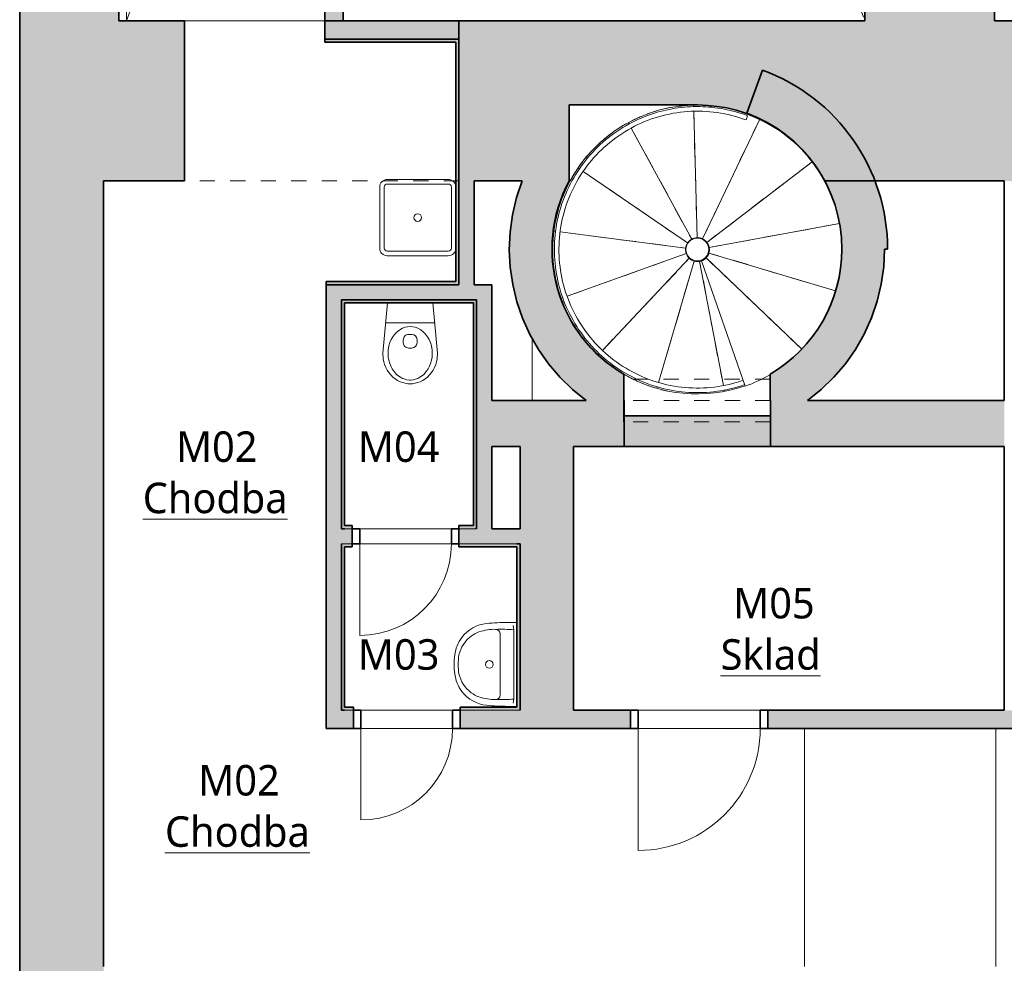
# Model space of a CAD drawing. Header units: metres. Extents: x -0.2 to 44.7, y -1.1 to 28.
# Tile 2 of 11: x -0.2 to 6.2, y 8.6 to 14.8. Entities that reach past the tile are written whole.
import ezdxf

# ---------------------------------------------------------------- set-up
doc = ezdxf.new("R2010")
doc.units = ezdxf.units.M
for name, pattern in [('AV - Cerch_ 1 tecka 4mm', [0.006, 0.004, -0.001, 0, -0.001]), ('AV - Cerch_ 2 tecky 4mm', [0.008, 0.004, -0.0015, 0, -0.001, 0, -0.0015]), ('AV - Tecka 1mm', [0.001, 0, -0.001])]:
    doc.linetypes.add(name, pattern=pattern)
doc.layers.add('AV-MISTNOSTI', color=7, linetype='AV - Tecka 1mm', lineweight=13, true_color=0x85cf54)
for name, color, linetype, lineweight in [('AV-SRAFY', 7, 'Continuous', 35), ('AV-STAVBA', 7, 'Continuous', 18), ('AV-VYBAVENI', 7, 'Continuous', 18)]:
    doc.layers.add(name, color=color, linetype=linetype, lineweight=lineweight)
doc.styles.add('Trebuchet MS_B', font='trebuc.ttf', dxfattribs={"height": 0.2})

# ---------------------------------------------------------------- blocks, each defined once
blk = doc.blocks.new('DO_1-L_Obl_ - 800x2070-V1-1NP mezipatro')
at = {"layer": 'AV-STAVBA', "color": 254, "true_color": 0xcccccc}
for p, q in [((0.4, 0.73), (0.4, -0.07)), ((-0.4, -0.07), (0.4, -0.07)), ((-0.4, -0.19), (-0.4, -0.07)), ((0.4, -0.19), (0.4, -0.07)), ((0.4, -0.07), (0.4, -0.19)), ((-0.45, -0.19), (-0.4, -0.19)), ((-0.4, -0.19), (0.4, -0.19)), ((0.4, -0.19), (0.45, -0.19))]:
    blk.add_line(p, q, dxfattribs=at)
at = {"layer": 'AV-STAVBA', "color": 254, "lineweight": 35, "true_color": 0xcccccc}
for p, q in [((-0.4, -0.07), (-0.45, -0.07)), ((-0.45, -0.07), (-0.45, -0.19)), ((-0.4, -0.19), (-0.4, -0.07)), ((0.45, -0.07), (0.4, -0.07)), ((0.4, -0.07), (0.4, -0.19)), ((0.45, -0.19), (0.45, -0.07)), ((-0.45, -0.19), (-0.4, -0.19)), ((0.4, -0.19), (0.45, -0.19))]:
    blk.add_line(p, q, dxfattribs=at)
at = {"layer": 'AV-STAVBA', "color": 254, "linetype": 'AV - Cerch_ 1 tecka 4mm', "true_color": 0xcccccc}
for p, q in [((-0.4, -0.07), (0.4, -0.07)), ((-0.45, -0.19), (0.45, -0.19)), ((-0.4, -0.19), (0.4, -0.19))]:
    blk.add_line(p, q, dxfattribs=at)
at = {"layer": 'AV-STAVBA', "color": 254, "true_color": 0xcccccc}
blk.add_arc((0.4, -0.07), 0.8, 90, 180, dxfattribs=at)
blk = doc.blocks.new('DO_1-L_Obl_ - 600x1970-961081-1NP mezipatro')
at = {"layer": 'AV-STAVBA', "color": 254, "true_color": 0xcccccc}
for p, q in [((0.3, 0.53), (0.3, -0.07)), ((-0.3, -0.07), (0.3, -0.07)), ((-0.3, -0.19), (-0.3, -0.07)), ((0.3, -0.19), (0.3, -0.07)), ((0.3, -0.07), (0.3, -0.19)), ((-0.35, -0.19), (-0.3, -0.19)), ((-0.3, -0.19), (0.3, -0.19)), ((0.3, -0.19), (0.35, -0.19))]:
    blk.add_line(p, q, dxfattribs=at)
at = {"layer": 'AV-STAVBA', "color": 254, "lineweight": 35, "true_color": 0xcccccc}
for p, q in [((-0.3, -0.07), (-0.35, -0.07)), ((-0.35, -0.07), (-0.35, -0.19)), ((-0.3, -0.19), (-0.3, -0.07)), ((0.35, -0.07), (0.3, -0.07)), ((0.3, -0.07), (0.3, -0.19)), ((0.35, -0.19), (0.35, -0.07)), ((-0.35, -0.19), (-0.3, -0.19)), ((0.3, -0.19), (0.35, -0.19))]:
    blk.add_line(p, q, dxfattribs=at)
at = {"layer": 'AV-STAVBA', "color": 254, "linetype": 'AV - Cerch_ 1 tecka 4mm', "true_color": 0xcccccc}
for p, q in [((-0.3, -0.07), (0.3, -0.07)), ((-0.35, -0.19), (0.35, -0.19)), ((-0.3, -0.19), (0.3, -0.19))]:
    blk.add_line(p, q, dxfattribs=at)
at = {"layer": 'AV-STAVBA', "color": 254, "true_color": 0xcccccc}
blk.add_arc((0.3, -0.07), 0.6, 90, 180, dxfattribs=at)
blk = doc.blocks.new('DO_1-L_Obl_ - 600x1970-961458-1NP mezipatro')
at = {"layer": 'AV-STAVBA', "color": 254, "true_color": 0xcccccc}
for p, q in [((0.3, 0.52), (0.3, -0.08)), ((-0.3, -0.08), (0.3, -0.08)), ((-0.3, -0.18), (-0.3, -0.08)), ((0.3, -0.18), (0.3, -0.08)), ((0.3, -0.08), (0.3, -0.18)), ((-0.35, -0.18), (-0.3, -0.18)), ((-0.3, -0.18), (0.3, -0.18)), ((0.3, -0.18), (0.35, -0.18))]:
    blk.add_line(p, q, dxfattribs=at)
at = {"layer": 'AV-STAVBA', "color": 254, "lineweight": 35, "true_color": 0xcccccc}
for p, q in [((-0.3, -0.08), (-0.35, -0.08)), ((-0.35, -0.08), (-0.35, -0.18)), ((-0.3, -0.18), (-0.3, -0.08)), ((0.35, -0.08), (0.3, -0.08)), ((0.3, -0.08), (0.3, -0.18)), ((0.35, -0.18), (0.35, -0.08)), ((-0.35, -0.18), (-0.3, -0.18)), ((0.3, -0.18), (0.35, -0.18))]:
    blk.add_line(p, q, dxfattribs=at)
at = {"layer": 'AV-STAVBA', "color": 254, "linetype": 'AV - Cerch_ 1 tecka 4mm', "true_color": 0xcccccc}
for p, q in [((-0.3, -0.08), (0.3, -0.08)), ((-0.35, -0.18), (0.35, -0.18)), ((-0.3, -0.18), (0.3, -0.18))]:
    blk.add_line(p, q, dxfattribs=at)
at = {"layer": 'AV-STAVBA', "color": 254, "true_color": 0xcccccc}
blk.add_arc((0.3, -0.08), 0.6, 90, 180, dxfattribs=at)
blk = doc.blocks.new('GM_Otvor_obdélníkový - 1800x2300-961583-1NP mezipatro')
at = {"layer": 'AV-STAVBA', "color": 254, "linetype": 'AV - Cerch_ 1 tecka 4mm', "lineweight": 13, "true_color": 0xcccccc}
for p, q in [((-0.9, 0.525), (0.9, 0.525)), ((-0.9, -0.525), (0.9, -0.525)), ((-0.9, -0.525), (0.9, -0.525))]:
    blk.add_line(p, q, dxfattribs=at)
blk = doc.blocks.new('GM_Void_valená klenba - GM_Void_valená klenba-1524312-1NP mezipatro')
at = {"layer": 'AV-STAVBA', "color": 254, "linetype": 'AV - Cerch_ 1 tecka 4mm', "lineweight": 13, "true_color": 0xcccccc}
for p, q in [((-0.55, 2.395), (-0.55, -2.445)), ((-0.55, 2.395), (0.55, 2.395)), ((0.55, 2.395), (0.55, -2.445)), ((-0.55, -2.445), (0.55, -2.445))]:
    blk.add_line(p, q, dxfattribs=at)
for centre, start, end in [((0, 3.7905), 248.48981, 291.51019), ((0, -3.8405), 68.48981, 111.51019)]:
    blk.add_arc(centre, 1.5, start, end, dxfattribs=at)
blk = doc.blocks.new('Railing - Railing-1420859-1NP mezipatro')
at = {"layer": 'AV-STAVBA', "color": 254, "true_color": 0xcccccc}
blk.add_line((4.5369, 14.1266), (4.5264, 14.0985), dxfattribs=at)
for points in [[(3.7595, 14.072), (3.8066, 14.0976), (3.9051, 14.1408), (4.0617, 14.1794), (4.2227, 14.1906), (4.3832, 14.1743), (4.4867, 14.1454), (4.5369, 14.1266)], [(3.7739, 14.0457), (3.8308, 14.0767), (3.9514, 14.1264), (4.1439, 14.1609), (4.3394, 14.1536), (4.4657, 14.1212), (4.5264, 14.0985)], [(4.518, 12.363), (4.4594, 12.3424), (4.338, 12.3131), (4.1509, 12.3058), (3.966, 12.3356), (3.7907, 12.4013), (3.6317, 12.5003), (3.4954, 12.6287), (3.3872, 12.7815), (3.3112, 12.9527), (3.2706, 13.1355), (3.2667, 13.3227), (3.3, 13.507), (3.3689, 13.6811), (3.4708, 13.8382), (3.6018, 13.9721), (3.705, 14.0423), (3.7595, 14.072)], [(4.508, 12.3913), (4.4472, 12.37), (4.3211, 12.3404), (4.1267, 12.337), (3.9361, 12.3747), (3.7577, 12.4518), (3.5996, 12.5649), (3.469, 12.7089), (3.3717, 12.8771), (3.3122, 13.0622), (3.2931, 13.2556), (3.3153, 13.4487), (3.3778, 13.6327), (3.4778, 13.7994), (3.6107, 13.9412), (3.7173, 14.0149), (3.7739, 14.0457)]]:
    blk.add_open_spline(points, degree=3, dxfattribs=at)
blk = doc.blocks.new('Koncepční umyvadlo - 550x400-1470811-1NP mezipatro')
at = {"layer": 'AV-VYBAVENI', "color": 254, "true_color": 0xcccccc}
for p, q in [((-0.15, 0.0696), (-0.15, 0.01)), ((-0.075, 0.12), (0.125, 0.12)), ((0.125, 0.12), (0.325, 0.12)), ((0.4, 0.01), (0.4, 0.0696)), ((-0.13, 0.0342), (-0.1027, 0.03)), ((-0.1027, 0.03), (0.3527, 0.03)), ((0.3527, 0.03), (0.38, 0.0342))]:
    blk.add_line(p, q, dxfattribs=at)
blk.add_circle((0.125, 0.191), 0.025, dxfattribs=at)
for centre, radius, start, end in [((0.1108, 0.183), 0.2128, 102.9464, 143.51515), ((0.087, 0.1893), 0.2291, 95.97223, 127.42411), ((0.125, 0.0213), 0.4007, 81.12195, 98.87805), ((0.125, -0.0054), 0.4007, 81.12195, 98.87805), ((0.163, 0.1893), 0.2291, 52.57589, 84.02777), ((0.1392, 0.183), 0.2128, 36.48485, 77.0536), ((0.0863, 0.1873), 0.2303, 126.98722, 174.63967), ((0.1637, 0.1873), 0.2303, 5.36033, 53.01278), ((0.1142, 0.1817), 0.2163, 143.76118, 174.20939), ((0.1358, 0.1817), 0.2163, 5.79061, 36.23882), ((1.3731, 0.0627), 1.5231, 174.49277, 179.73823), ((0.092, 0.1621), 0.1973, 167.88867, 183.52869), ((0.158, 0.1621), 0.1973, 356.47131, 12.11133), ((-1.1231, 0.0627), 1.5231, 0.26177, 5.50723), ((1.2179, 0.1148), 1.3234, 178.47706, 183.67527), ((-0.075, 0.15), 0.03, 180, 270), ((0.325, 0.15), 0.03, 270, 360), ((-0.9659, 0.1148), 1.3213, 356.32077, 1.52691)]:
    blk.add_arc(centre, radius, start, end, dxfattribs=at)
blk = doc.blocks.new('Koncepční WC - WC NADRZ-1470814-1NP mezipatro')
at = {"layer": 'AV-VYBAVENI', "color": 254, "lineweight": 13, "true_color": 0xcccccc}
for p, q in [((0.0377, 0.5177), (0.0218, 0.5074)), ((0.0541, 0.526), (0.0377, 0.5177)), ((0.0708, 0.5323), (0.0541, 0.526)), ((0.0876, 0.5367), (0.0708, 0.5323)), ((0.1042, 0.5392), (0.0876, 0.5367)), ((0.1203, 0.54), (0.1042, 0.5392)), ((0.1365, 0.5392), (0.1203, 0.54)), ((0.1531, 0.5367), (0.1365, 0.5392)), ((0.1699, 0.5323), (0.1531, 0.5367)), ((0.1866, 0.526), (0.1699, 0.5323)), ((0.203, 0.5177), (0.1866, 0.526)), ((0.2188, 0.5074), (0.203, 0.5177)), ((-0.0194, 0.4661), (-0.0303, 0.4494)), ((-0.007, 0.4814), (-0.0194, 0.4661)), ((0.0069, 0.4953), (-0.007, 0.4814)), ((0.0148, 0.4601), (0.0018, 0.4409)), ((0.0218, 0.5074), (0.0069, 0.4953)), ((0.0314, 0.4782), (0.0148, 0.4601)), ((0.0398, 0.4856), (0.0314, 0.4782)), ((0.0564, 0.4971), (0.0398, 0.4856)), ((0.0707, 0.5044), (0.0564, 0.4971)), ((0.0799, 0.5081), (0.0707, 0.5044)), ((0.0987, 0.513), (0.0799, 0.5081)), ((0.117, 0.515), (0.0987, 0.513)), ((0.1203, 0.515), (0.117, 0.515)), ((0.1237, 0.515), (0.1203, 0.515)), ((0.142, 0.513), (0.1237, 0.515)), ((0.1607, 0.5081), (0.142, 0.513)), ((0.1699, 0.5044), (0.1607, 0.5081)), ((0.1842, 0.4971), (0.1699, 0.5044)), ((0.2008, 0.4856), (0.1842, 0.4971)), ((0.2093, 0.4782), (0.2008, 0.4856)), ((0.2258, 0.4601), (0.2093, 0.4782)), ((0.2338, 0.4953), (0.2188, 0.5074)), ((0.2388, 0.4409), (0.2258, 0.4601)), ((0.2476, 0.4814), (0.2338, 0.4953)), ((0.2601, 0.4661), (0.2476, 0.4814)), ((0.271, 0.4494), (0.2601, 0.4661)), ((-0.0527, 0.395), (-0.0567, 0.3764)), ((-0.047, 0.4136), (-0.0527, 0.395)), ((-0.0396, 0.4319), (-0.047, 0.4136)), ((-0.0303, 0.4494), (-0.0396, 0.4319)), ((-0.0139, 0.4061), (-0.0197, 0.3855)), ((-0.0051, 0.4278), (-0.0139, 0.4061)), ((0.0018, 0.4409), (-0.0051, 0.4278)), ((0.2458, 0.4278), (0.2388, 0.4409)), ((0.2546, 0.4061), (0.2458, 0.4278)), ((0.2603, 0.3855), (0.2546, 0.4061)), ((0.2802, 0.4319), (0.271, 0.4494)), ((0.2877, 0.4136), (0.2802, 0.4319)), ((0.2934, 0.395), (0.2877, 0.4136)), ((0.2973, 0.3764), (0.2934, 0.395)), ((-0.0567, 0.3764), (-0.0597, 0.34)), ((-0.0597, 0.34), (-0.0288, 0.01)), ((-0.0233, 0.3644), (-0.0247, 0.342)), ((-0.0247, 0.342), (-0.0237, 0.3197)), ((-0.0197, 0.3855), (-0.0233, 0.3644)), ((0.2639, 0.3644), (0.2603, 0.3855)), ((0.2653, 0.342), (0.2639, 0.3644)), ((0.2644, 0.3197), (0.2653, 0.342)), ((0.2695, 0.01), (0.3003, 0.34)), ((0.3003, 0.34), (0.2973, 0.3764)), ((-0.0237, 0.3197), (-0.019, 0.2916)), ((-0.019, 0.2916), (-0.0125, 0.2698)), ((-0.0125, 0.2698), (-0.0032, 0.2484)), ((0.0753, 0.2508), (0.0753, 0.2704)), ((0.1103, 0.3054), (0.1203, 0.3054)), ((0.1203, 0.3054), (0.1303, 0.3054)), ((0.1653, 0.2508), (0.1653, 0.2704)), ((0.2439, 0.2484), (0.2532, 0.2698)), ((0.2532, 0.2698), (0.2597, 0.2916)), ((0.2597, 0.2916), (0.2644, 0.3197)), ((-0.0032, 0.2484), (0.0063, 0.2319)), ((0.0063, 0.2319), (0.0188, 0.2151)), ((0.0188, 0.2151), (0.0344, 0.199)), ((0.0344, 0.199), (0.0515, 0.1859)), ((0.1203, 0.2158), (0.1103, 0.2158)), ((0.1303, 0.2158), (0.1203, 0.2158)), ((0.1891, 0.1859), (0.2063, 0.199)), ((0.2063, 0.199), (0.2219, 0.2151)), ((0.2219, 0.2151), (0.2344, 0.2319)), ((0.2344, 0.2319), (0.2439, 0.2484)), ((-0.0409, 0.1398), (0.1203, 0.1398)), ((0.0515, 0.1859), (0.0699, 0.1759)), ((0.0699, 0.1759), (0.0885, 0.1693)), ((0.0885, 0.1693), (0.102, 0.1664)), ((0.102, 0.1664), (0.1203, 0.165)), ((0.1203, 0.165), (0.1387, 0.1664)), ((0.1203, 0.1398), (0.2816, 0.1398)), ((0.1387, 0.1664), (0.1521, 0.1693)), ((0.1521, 0.1693), (0.1708, 0.1759)), ((0.1708, 0.1759), (0.1891, 0.1859))]:
    blk.add_line(p, q, dxfattribs=at)
for centre, start, end in [((0.1103, 0.2704), 90, 180), ((0.1303, 0.2704), 360, 90), ((0.1103, 0.2508), 180, 270), ((0.1303, 0.2508), 270, 0)]:
    blk.add_arc(centre, 0.035, start, end, dxfattribs=at)
blk = doc.blocks.new('GM_Otvor_obdélníkový - 960x2300-1535177-1NP mezipatro')
at = {"layer": 'AV-STAVBA', "color": 254, "linetype": 'AV - Cerch_ 1 tecka 4mm', "lineweight": 13, "true_color": 0xcccccc}
for p, q in [((-0.48, 0.14), (0.48, 0.14)), ((-0.48, -0.14), (0.48, -0.14)), ((-0.48, -0.14), (0.48, -0.14))]:
    blk.add_line(p, q, dxfattribs=at)
blk = doc.blocks.new('GM_Otvor_obdélníkový - 960x2300-1535271-1NP mezipatro')
at = {"layer": 'AV-STAVBA', "color": 254, "linetype": 'AV - Cerch_ 1 tecka 4mm', "lineweight": 13, "true_color": 0xcccccc}
for p, q in [((-0.48, 0.15), (0.48, 0.15)), ((-0.48, -0.15), (0.48, -0.15)), ((-0.48, -0.15), (0.48, -0.15))]:
    blk.add_line(p, q, dxfattribs=at)
blk = doc.blocks.new('Koncepční dřez - Dřez-607565-1NP mezipatro')
at = {"layer": 'AV-VYBAVENI', "color": 254, "true_color": 0xcccccc}
for p, q in [((-0.25, 0.2), (-0.25, -0.2)), ((-0.22, 0.2), (-0.22, -0.2)), ((-0.2, 0.25), (0.2, 0.25)), ((0.2, 0.22), (-0.2, 0.22)), ((0.22, -0.2), (0.22, 0.2)), ((-0.2, -0.22), (0.2, -0.22)), ((-0.2, -0.25), (0.2, -0.25))]:
    blk.add_line(p, q, dxfattribs=at)
blk.add_circle((0, 0), 0.025, dxfattribs=at)
for centre, radius, start, end in [((-0.2, 0.2), 0.05, 90, 180), ((-0.2, 0.2), 0.02, 90, 180), ((0.2, 0.2), 0.05, 360, 90), ((0.2, 0.2), 0.02, 360, 90), ((-0.2, -0.2), 0.05, 180, 270), ((-0.2, -0.2), 0.02, 180, 270), ((0.2, -0.2), 0.02, 270, 360), ((0.2, -0.2), 0.05, 270, 360)]:
    blk.add_arc(centre, radius, start, end, dxfattribs=at)
blk = doc.blocks.new('D0089 - 1514 - OÚPSŘ_Benešova_rvt-1-1NP mezipatro')
at = {"layer": 'AV-SRAFY', "lineweight": 18, "true_color": 0xcccccc}
for points in [[(0.1063, 14.2232), (0.4148, 14.2232), (0.4148, 15.2082), (0.2848, 15.2082), (0.2848, 16.6082), (0.4148, 16.6082), (0.4148, 26.6382), (-0.2352, 26.6382), (-0.2352, 14.2232)], [(2.6448, 14.6282), (2.6448, 14.7482), (1.7648, 14.7482), (1.7648, 14.6282)], [(2.6248, 14.6082), (2.6448, 14.6082), (2.6448, 14.6282), (1.7648, 14.6282), (1.7648, 14.6082)], [(2.6448, 13.0182), (2.6448, 14.6082), (2.6248, 14.6082), (2.6248, 13.0182)], [(5.4547, 13.2516), (5.4492, 13.3687), (5.4327, 13.4849), (5.4054, 13.599), (5.3676, 13.71), (5.3195, 13.817), (5.2616, 13.919), (5.1944, 14.0151), (5.1185, 14.1045), (5.0345, 14.1864), (4.9432, 14.2601), (4.8454, 14.3249), (4.742, 14.3802), (4.6338, 14.4256), (4.5308, 14.1438), (4.6276, 14.1022), (4.7192, 14.0502), (4.8045, 13.9883), (4.8823, 13.9174), (4.9519, 13.8383), (5.0122, 13.7519), (5.0627, 13.6595), (5.1026, 13.562), (5.1314, 13.4606), (5.1488, 13.3568), (5.1547, 13.2516), (5.4347, 13.2516)], [(0.3148, 8.0482), (0.3148, 14.2232), (-0.2352, 14.2232), (-0.2352, 8.0482)], [(2.7448, 13.0182), (2.7448, 13.6982), (2.6448, 13.6982), (2.6448, 13.0182)], [(2.6248, 13.0182), (2.6248, 13.0382), (1.7748, 13.0382), (1.7748, 13.0182), (2.129, 13.0182)], [(1.7748, 10.2282), (1.8748, 10.2282), (1.8748, 13.0182), (1.7748, 13.0182), (1.7748, 10.6444)], [(2.7598, 12.9182), (2.8598, 12.9182), (2.8598, 13.0182), (1.8748, 13.0182), (1.8748, 12.9182), (2.129, 12.9182)], [(2.7398, 12.8982), (2.7398, 12.9182), (1.8748, 12.9182), (1.8748, 12.8982), (2.129, 12.8982)], [(2.7398, 11.4382), (2.7598, 11.4382), (2.7598, 12.9182), (2.7398, 12.9182), (2.7398, 12.0885)], [(2.7598, 11.4182), (2.8598, 11.4182), (2.8598, 12.9182), (2.7598, 12.9182), (2.7598, 12.0885)], [(1.8948, 11.4182), (1.8948, 12.8982), (1.8748, 12.8982), (1.8748, 11.4182)], [(4.6873, 11.9582), (4.6873, 12.1582), (3.7273, 12.1582), (3.7273, 11.9582), (4.1516, 11.9582)], [(3.3948, 10.2282), (3.3948, 11.9582), (3.0448, 11.9582), (3.0448, 10.2282), (3.1403, 10.2282)], [(1.8948, 10.2282), (1.8948, 11.2982), (1.8748, 11.2982), (1.8748, 10.2282)], [(3.0248, 10.2482), (3.0448, 10.2482), (3.0448, 11.3182), (3.0248, 11.3182), (3.0248, 10.6444)]]:
    blk.add_hatch(color=254, dxfattribs=at).paths.add_polyline_path(points)
h = blk.add_hatch(color=254, dxfattribs=at)
h.paths.add_polyline_path([(1.8848, 14.7482), (1.8848, 16.7507), (1.7648, 16.7507), (1.7648, 14.7482)])
h.paths.add_polyline_path([(1.7648, 17.6507), (1.8848, 17.6507), (1.8848, 19.0882), (1.7648, 19.0882), (1.7648, 18.9682)])
h = blk.add_hatch(color=254, dxfattribs=at)
h.paths.add_polyline_path([(6.1548, 14.7482), (6.1548, 15.3132), (6.0548, 15.4132), (5.5548, 15.4132), (5.5548, 15.3382), (5.3048, 15.3382), (5.3048, 14.7482)])
h.paths.add_polyline_path([(6.0548, 16.3132), (6.1548, 16.4132), (6.1548, 16.7232), (6.0548, 16.8232), (5.5548, 16.8232), (5.5548, 16.7482), (5.4348, 16.7482), (5.4348, 16.3882), (5.5548, 16.3882), (5.5548, 16.3132), (5.7548, 16.3132)])
h.paths.add_polyline_path([(5.5548, 17.7232), (6.0548, 17.7232), (6.1548, 17.8232), (6.1548, 18.4082), (5.3048, 18.4082), (5.3048, 17.7982), (5.5548, 17.7982), (5.5548, 17.7482)])
h = blk.add_hatch(color=254, dxfattribs=at)
h.paths.add_polyline_path([(10.3998, 13.6982), (10.6548, 13.6982), (10.6548, 14.7482), (10.3998, 14.7482), (10.2998, 14.6482), (10.2998, 14.3782), (10.3998, 14.3782)])
h.paths.add_polyline_path([(8.9498, 13.6982), (8.9498, 14.3782), (9.0498, 14.3782), (9.0498, 14.6482), (8.9498, 14.7482), (7.7898, 14.7482), (7.6898, 14.6482), (7.6898, 14.3782), (7.7898, 14.3782), (7.7898, 13.6982), (8.1969, 13.6982)])
h.paths.add_polyline_path([(6.3398, 13.6982), (6.3398, 14.3782), (6.4398, 14.3782), (6.4398, 14.6482), (6.3398, 14.7482), (2.6448, 14.7482), (2.6448, 13.6982), (3.3662, 13.6982), (3.3662, 14.1966), (4.2079, 14.1966), (4.3098, 14.1911), (4.4105, 14.1747), (4.5089, 14.1475), (4.6038, 14.11), (4.6941, 14.0625), (4.7787, 14.0056), (4.8568, 13.9399), (4.9273, 13.8661), (4.9896, 13.7853), (5.0427, 13.6982), (6.2198, 13.6982)])
h.paths.add_polyline_path([(0.3148, 13.6982), (0.8448, 13.6982), (0.8448, 14.7482), (0.4148, 14.7482), (0.4148, 14.2232), (0.3148, 14.2232)])
h = blk.add_hatch(color=254, dxfattribs=at)
h.paths.add_polyline_path([(3.726, 12.1186), (3.7256, 12.4312), (3.6389, 12.4884), (3.559, 12.5548), (3.4867, 12.6294), (3.4231, 12.7116), (3.3688, 12.8001), (3.3245, 12.8941), (3.2907, 12.9923), (3.2679, 13.0937), (3.2563, 13.1969), (3.256, 13.3008), (3.267, 13.4041), (3.2893, 13.5056), (3.3225, 13.604), (3.3662, 13.6982), (3.0586, 13.6982), (3.0219, 13.589), (2.9955, 13.4769), (2.9797, 13.3628), (2.9747, 13.2477), (2.9804, 13.1326), (2.9969, 13.0186), (3.024, 12.9066), (3.0615, 12.7977), (3.109, 12.6927), (3.1661, 12.5927), (3.2323, 12.4984), (3.307, 12.4107), (3.3896, 12.3304), (3.4794, 12.2582), (3.5579, 12.2054), (3.646, 12.156)])
h.paths.add_polyline_path([(4.6873, 12.1202), (4.7716, 12.16), (4.8527, 12.2061), (4.93, 12.2582), (5.0201, 12.3307), (5.1029, 12.4113), (5.1778, 12.4993), (5.2441, 12.594), (5.3013, 12.6945), (5.3487, 12.7999), (5.3861, 12.9093), (5.413, 13.0217), (5.4293, 13.1361), (5.4347, 13.2516), (5.1547, 13.2516), (5.1483, 13.142), (5.1294, 13.034), (5.0982, 12.9288), (5.055, 12.8279), (5.0005, 12.7327), (4.9354, 12.6444), (4.8605, 12.5642), (4.7769, 12.4932), (4.6856, 12.4323), (4.6858, 12.2582), (4.6873, 12.2582)])
h = blk.add_hatch(color=254, dxfattribs=at)
h.paths.add_polyline_path([(6.2198, 11.9582), (6.2198, 12.2582), (4.93, 12.2582), (4.8527, 12.2061), (4.7716, 12.16), (4.6873, 12.1202), (4.6873, 11.9582), (5.163, 11.9582)])
h.paths.add_polyline_path([(3.726, 12.1186), (3.7273, 12.1186), (3.7273, 12.2582), (3.7258, 12.2582)])
h.paths.add_polyline_path([(3.1403, 11.9582), (3.7273, 11.9582), (3.7266, 12.1183), (3.726, 12.1186), (3.6403, 12.1587), (3.5579, 12.2054), (3.4793, 12.2582), (2.8598, 12.2582), (2.8598, 11.9582), (3.0448, 11.9582)])
h = blk.add_hatch(color=254, dxfattribs=at)
h.paths.add_polyline_path([(1.8948, 11.4182), (1.9448, 11.4182), (1.9448, 11.4382), (1.8948, 11.4382)])
h.paths.add_polyline_path([(2.6448, 11.4182), (2.7598, 11.4182), (2.7598, 11.4382), (2.6448, 11.4382)])
h = blk.add_hatch(color=254, dxfattribs=at)
h.paths.add_polyline_path([(3.0448, 11.3182), (3.0448, 11.4182), (2.6448, 11.4182), (2.6448, 11.3182), (3.0248, 11.3182)])
h.paths.add_polyline_path([(1.8748, 11.3182), (1.9448, 11.3182), (1.9448, 11.4182), (1.8748, 11.4182)])
h = blk.add_hatch(color=254, dxfattribs=at)
h.paths.add_polyline_path([(2.6448, 11.2982), (3.0248, 11.2982), (3.0248, 11.3182), (2.6448, 11.3182)])
h.paths.add_polyline_path([(1.9448, 11.2982), (1.9448, 11.3182), (1.8748, 11.3182), (1.8748, 11.2982), (1.8948, 11.2982)])
h = blk.add_hatch(color=254, dxfattribs=at)
h.paths.add_polyline_path([(10.4724, 10.1082), (10.6548, 10.1082), (10.6548, 10.2282), (10.0848, 10.2282), (10.0848, 10.1082), (10.2196, 10.1082)])
h.paths.add_polyline_path([(9.1848, 10.1082), (9.1848, 10.2282), (4.6696, 10.2282), (4.6696, 10.1082), (7.1856, 10.1082)])
h.paths.add_polyline_path([(3.7696, 10.1082), (3.7696, 10.2282), (2.6522, 10.2282), (2.6522, 10.1082), (3.1403, 10.1082)])
h.paths.add_polyline_path([(1.7748, 10.1082), (1.9522, 10.1082), (1.9522, 10.2282), (1.7748, 10.2282)])
h = blk.add_hatch(color=254, dxfattribs=at)
h.paths.add_polyline_path([(3.0448, 10.2282), (3.0448, 10.2482), (2.6522, 10.2482), (2.6522, 10.2282)])
h.paths.add_polyline_path([(1.9522, 10.2282), (1.9522, 10.2482), (1.8948, 10.2482), (1.8948, 10.2282)])
at = {"layer": 'AV-STAVBA', "color": 254, "lineweight": 35, "true_color": 0xcccccc}
for p, q in [((-0.2352, 26.6382), (-0.2352, 14.2232)), ((1.7648, 16.7507), (1.7648, 14.7482)), ((1.8848, 14.7482), (1.8848, 16.7507)), ((5.3048, 15.3382), (5.3048, 14.7482)), ((6.1548, 14.7482), (6.1548, 15.3132)), ((0.4148, 14.7482), (0.4148, 15.2082)), ((0.8448, 14.7482), (0.4148, 14.7482)), ((0.8448, 13.6982), (0.8448, 14.7482)), ((1.7648, 14.7482), (1.8848, 14.7482)), ((2.6448, 14.7482), (1.7648, 14.7482)), ((1.7648, 14.7482), (1.7648, 14.6282)), ((5.3048, 14.7482), (2.6448, 14.7482)), ((2.6448, 14.7482), (2.6448, 13.6982)), ((2.6448, 14.6282), (2.6448, 14.7482)), ((6.3398, 14.7482), (6.1548, 14.7482)), ((1.7648, 14.6282), (2.6448, 14.6282)), ((2.6448, 14.6282), (1.7648, 14.6282)), ((1.7648, 14.6282), (1.7648, 14.6082)), ((1.7648, 14.6082), (2.6248, 14.6082)), ((2.6248, 14.6082), (2.6248, 13.0382)), ((2.6448, 14.6082), (2.6448, 14.6282)), ((2.6448, 13.0182), (2.6448, 14.6082)), ((4.6338, 14.4256), (4.5308, 14.1438)), ((-0.2352, 14.2232), (-0.2352, 8.0482)), ((3.3662, 13.6982), (3.3662, 14.1966)), ((3.3662, 14.1966), (4.2079, 14.1966)), ((0.3148, 8.5482), (0.3148, 13.6982)), ((0.3148, 13.6982), (0.8448, 13.6982)), ((2.6448, 13.6982), (2.6448, 13.0182)), ((2.7448, 13.0182), (2.7448, 13.6982)), ((2.7448, 13.6982), (3.0586, 13.6982)), ((5.0427, 13.6982), (6.2198, 13.6982)), ((6.2198, 13.6982), (6.2198, 12.2582)), ((5.4347, 13.2516), (5.4547, 13.2516)), ((2.6248, 13.0382), (1.7748, 13.0382)), ((1.7748, 13.0382), (1.7748, 13.0182)), ((1.8748, 13.0182), (1.7748, 13.0182)), ((1.7748, 13.0182), (1.7748, 10.2282)), ((1.7748, 13.0182), (2.6248, 13.0182)), ((2.6448, 13.0182), (1.8748, 13.0182)), ((2.6248, 13.0182), (2.6448, 13.0182)), ((2.8598, 13.0182), (2.7448, 13.0182)), ((2.8598, 12.9182), (2.8598, 13.0182)), ((1.8748, 11.4182), (1.8748, 12.9182)), ((1.8748, 12.9182), (2.7598, 12.9182)), ((2.7398, 12.9182), (1.8748, 12.9182)), ((1.8748, 12.9182), (1.8748, 12.8982)), ((2.7598, 12.9182), (2.7398, 12.9182)), ((2.7598, 12.9182), (2.7598, 11.4182)), ((2.7598, 11.4382), (2.7598, 12.9182)), ((2.8598, 12.2582), (2.8598, 12.9182)), ((1.8748, 12.8982), (1.8748, 11.4182)), ((1.8948, 12.8982), (2.7398, 12.8982)), ((1.8948, 11.4382), (1.8948, 12.8982)), ((2.7398, 12.8982), (2.7398, 11.4382)), ((3.726, 12.1186), (3.7256, 12.4312)), ((4.6856, 12.4323), (4.6858, 12.2582)), ((3.4793, 12.2582), (2.8598, 12.2582)), ((3.7273, 12.2582), (3.7258, 12.2582)), ((3.7258, 12.2582), (3.726, 12.1186)), ((3.7273, 12.1186), (3.7273, 12.2582)), ((4.6858, 12.2582), (4.6873, 12.2582)), ((4.6873, 12.2582), (4.6873, 12.1202)), ((6.2198, 12.2582), (4.93, 12.2582)), ((4.6873, 12.1582), (3.7273, 12.1582)), ((3.7273, 12.1582), (3.7273, 11.9582)), ((4.6873, 11.9582), (4.6873, 12.1582)), ((3.7273, 12.118), (3.7273, 12.1186)), ((3.7273, 11.9582), (3.7273, 12.118)), ((4.6873, 12.1202), (4.6873, 11.9582)), ((2.8598, 11.4182), (2.8598, 11.9582)), ((2.8598, 11.9582), (3.0448, 11.9582)), ((3.0448, 11.9582), (3.0448, 11.4182)), ((3.3948, 11.9582), (3.7273, 11.9582)), ((3.3948, 10.2282), (3.3948, 11.9582)), ((3.7273, 11.9582), (4.6873, 11.9582)), ((4.6873, 11.9582), (6.2198, 11.9582)), ((6.2198, 11.9582), (6.2198, 10.2282)), ((1.9448, 11.4382), (1.8948, 11.4382)), ((1.9448, 11.4182), (1.9448, 11.4382)), ((2.7398, 11.4382), (2.6448, 11.4382)), ((2.6448, 11.4382), (2.6448, 11.4182)), ((2.7598, 11.4182), (2.7598, 11.4382)), ((1.8948, 11.4182), (1.8748, 11.4182)), ((1.8748, 11.4182), (1.8948, 11.4182)), ((3.0448, 11.4182), (2.8598, 11.4182)), ((1.8748, 10.2282), (1.8748, 11.3182)), ((1.8748, 11.3182), (1.8748, 11.2982)), ((1.8748, 11.2982), (1.8748, 10.2282)), ((1.8948, 11.2982), (1.9448, 11.2982)), ((1.8948, 10.2482), (1.8948, 11.2982)), ((1.9448, 11.2982), (1.9448, 11.3182)), ((2.6448, 11.3182), (2.6448, 11.2982)), ((2.6448, 11.2982), (3.0248, 11.2982)), ((3.0248, 11.3182), (3.0448, 11.3182)), ((3.0448, 11.3182), (3.0248, 11.3182)), ((3.0248, 11.2982), (3.0248, 10.2482)), ((3.0448, 11.3182), (3.0448, 10.2282)), ((3.0448, 10.2482), (3.0448, 11.3182)), ((1.7748, 10.2282), (1.7748, 10.1082)), ((1.8948, 10.2282), (1.8748, 10.2282)), ((1.8748, 10.2282), (1.8948, 10.2282)), ((1.9522, 10.2482), (1.8948, 10.2482)), ((1.9522, 10.2282), (1.9522, 10.2482)), ((3.0248, 10.2482), (2.6522, 10.2482)), ((2.6522, 10.2482), (2.6522, 10.2282)), ((3.0448, 10.2282), (3.0448, 10.2482)), ((3.7696, 10.2282), (3.3948, 10.2282)), ((6.2198, 10.2282), (4.6696, 10.2282)), ((1.7748, 10.1082), (1.9522, 10.1082)), ((2.6522, 10.1082), (3.7696, 10.1082)), ((4.6696, 10.1082), (9.1848, 10.1082))]:
    blk.add_line(p, q, dxfattribs=at)
at = {"layer": 'AV-STAVBA', "color": 254, "true_color": 0xcccccc}
for p, q in [((0.8448, 14.7482), (1.7648, 14.7482)), ((1.7648, 14.7482), (0.8448, 14.7482)), ((4.1828, 14.1952), (4.1831, 14.1845)), ((4.1839, 14.1546), (4.2059, 13.3265)), ((3.7552, 14.08), (3.7595, 14.072)), ((4.6162, 14.1035), (4.2417, 13.3189)), ((3.7739, 14.0457), (4.1705, 13.317)), ((4.9597, 13.824), (4.2701, 13.2958)), ((3.4255, 13.7841), (3.4345, 13.7779)), ((3.4588, 13.7612), (4.1433, 13.2925)), ((3.3732, 13.6982), (3.3662, 13.6982)), ((3.2674, 13.3698), (3.2786, 13.3684)), ((3.3075, 13.3646), (4.1302, 13.2583)), ((5.1384, 13.4192), (4.285, 13.2624)), ((4.147, 13.2937), (4.1507, 13.2983)), ((4.2621, 13.3003), (4.2686, 13.2924)), ((4.1441, 13.2895), (4.147, 13.2937)), ((4.2731, 13.2851), (4.278, 13.2742)), ((4.28, 13.2677), (4.2823, 13.2491)), ((4.2823, 13.2491), (4.28, 13.2306)), ((3.353, 12.9426), (4.1342, 13.2218)), ((3.5853, 12.5873), (4.1542, 13.1912)), ((3.9538, 12.3765), (4.186, 13.173)), ((4.1608, 13.1903), (4.157, 13.1935)), ((4.1655, 13.1869), (4.1608, 13.1903)), ((4.3778, 12.3562), (4.2226, 13.1712)), ((4.5214, 12.3532), (4.2338, 13.1743)), ((4.2687, 13.206), (4.2624, 13.1982)), ((4.8907, 12.5966), (4.2646, 13.1941)), ((4.278, 13.2241), (4.2732, 13.2133)), ((5.1128, 12.978), (4.283, 13.2258)), ((3.3149, 12.929), (3.3259, 12.9329)), ((3.1248, 12.2582), (3.1248, 12.665)), ((3.5576, 12.558), (3.5657, 12.5666)), ((3.7256, 12.4312), (3.7257, 12.4312)), ((3.9428, 12.339), (3.9458, 12.3492)), ((4.3848, 12.3195), (4.3831, 12.3283)), ((1.9448, 11.4182), (1.8948, 11.4182)), ((1.8948, 11.4182), (1.9448, 11.4182)), ((1.9948, 11.4182), (2.5948, 11.4182)), ((1.9948, 11.4182), (2.5948, 11.4182)), ((2.7598, 11.4182), (2.6448, 11.4182)), ((2.6448, 11.4182), (2.7598, 11.4182)), ((1.8748, 11.3182), (1.9448, 11.3182)), ((1.9448, 11.3182), (1.8748, 11.3182)), ((2.5948, 11.3182), (1.9948, 11.3182)), ((2.5948, 11.3182), (1.9948, 11.3182)), ((2.6448, 11.3182), (3.0248, 11.3182)), ((3.0248, 11.3182), (2.6448, 11.3182)), ((1.9522, 10.2282), (1.8948, 10.2282)), ((1.8948, 10.2282), (1.9522, 10.2282)), ((2.0022, 10.2282), (2.6022, 10.2282)), ((2.0022, 10.2282), (2.6022, 10.2282)), ((3.0448, 10.2282), (2.6522, 10.2282)), ((2.6522, 10.2282), (3.0448, 10.2282)), ((3.8196, 10.2282), (4.6196, 10.2282)), ((3.8196, 10.2282), (4.6196, 10.2282)), ((2.6022, 10.1082), (2.0022, 10.1082)), ((2.6022, 10.1082), (2.0022, 10.1082)), ((4.6196, 10.1082), (3.8196, 10.1082)), ((4.6196, 10.1082), (3.8196, 10.1082)), ((4.9098, 8.5482), (4.9098, 10.1082)), ((4.9098, 8.5482), (4.9098, 10.1082)), ((6.1648, 8.5482), (6.1648, 10.1082))]:
    blk.add_line(p, q, dxfattribs=at)
at = {"layer": 'AV-STAVBA', "color": 254, "linetype": 'AV - Cerch_ 2 tecky 4mm', "true_color": 0xcccccc}
for p, q in [((4.1828, 14.1952), (4.1831, 14.1845)), ((4.1839, 14.1546), (4.2059, 13.3265)), ((3.7552, 14.08), (3.7595, 14.072)), ((4.6162, 14.1035), (4.2417, 13.3189)), ((3.7739, 14.0457), (4.1705, 13.317)), ((4.9597, 13.824), (4.2701, 13.2958)), ((3.4255, 13.7841), (3.4345, 13.7779)), ((3.4588, 13.7612), (4.1433, 13.2925)), ((3.2674, 13.3698), (3.2786, 13.3684)), ((3.3075, 13.3646), (4.1302, 13.2583)), ((5.1384, 13.4192), (4.285, 13.2624)), ((3.353, 12.9426), (4.1342, 13.2218)), ((3.5853, 12.5873), (4.1542, 13.1912)), ((3.9538, 12.3765), (4.186, 13.173)), ((4.3778, 12.3562), (4.2226, 13.1712)), ((4.8907, 12.5966), (4.2646, 13.1941)), ((5.1128, 12.978), (4.283, 13.2258)), ((3.3149, 12.929), (3.3259, 12.9329)), ((3.5576, 12.558), (3.5657, 12.5666)), ((3.9428, 12.339), (3.9458, 12.3492)), ((4.3848, 12.3195), (4.3831, 12.3283))]:
    blk.add_line(p, q, dxfattribs=at)
at = {"layer": 'AV-STAVBA', "color": 254, "lineweight": 35, "true_color": 0xcccccc, "flags": 128}
for points in [[(3.0586, 13.6982), (3.0219, 13.589), (2.9955, 13.4769), (2.9797, 13.3628), (2.9747, 13.2477), (2.9804, 13.1326), (2.9969, 13.0186), (3.024, 12.9066), (3.0615, 12.7977), (3.109, 12.6927), (3.1661, 12.5927), (3.2323, 12.4984), (3.307, 12.4107), (3.3896, 12.3304), (3.4794, 12.2582)], [(4.93, 12.2582), (5.0201, 12.3307), (5.1029, 12.4113), (5.1778, 12.4993), (5.2441, 12.594), (5.3013, 12.6945), (5.3487, 12.7999), (5.3861, 12.9093), (5.413, 13.0217), (5.4293, 13.1361), (5.4347, 13.2516)]]:
    blk.add_lwpolyline(points, dxfattribs=at)
at = {"layer": 'AV-STAVBA', "color": 254, "true_color": 0xcccccc, "flags": 128}
for points in [[(4.157, 13.3047), (4.16, 13.3073), (4.165, 13.3111)], [(4.1727, 13.3156), (4.1758, 13.3172), (4.1822, 13.3198)], [(4.1907, 13.3222), (4.1937, 13.3229), (4.201, 13.3238)], [(4.2098, 13.3241), (4.2124, 13.3239), (4.2203, 13.323)], [(4.2287, 13.321), (4.2308, 13.3204), (4.2388, 13.3172)], [(4.2462, 13.3132), (4.2477, 13.3123), (4.2552, 13.3068)], [(4.1323, 13.2491), (4.134, 13.2649), (4.1345, 13.267)], [(4.1346, 13.2309), (4.1342, 13.2323), (4.1323, 13.2491)], [(4.136, 13.2724), (4.139, 13.28), (4.1409, 13.2839)], [(4.1412, 13.2137), (4.1398, 13.2164), (4.1362, 13.2252)], [(4.1514, 13.1992), (4.1488, 13.2022), (4.1448, 13.2077)], [(4.1826, 13.1783), (4.1767, 13.1806), (4.1731, 13.1824)], [(4.2014, 13.1744), (4.1945, 13.1752), (4.1911, 13.1759)], [(4.2206, 13.1753), (4.2131, 13.1743), (4.2101, 13.1742)], [(4.239, 13.1811), (4.2314, 13.1781), (4.229, 13.1773)], [(4.2554, 13.1915), (4.2481, 13.1862), (4.2464, 13.1851)]]:
    blk.add_lwpolyline(points, dxfattribs=at)
at = {"layer": 'AV-STAVBA', "color": 254, "lineweight": 35, "true_color": 0xcccccc}
for centre, radius, start, end in [((4.2047, 13.2516), 1.25, 360, 69.92055), ((4.2079, 13.2482), 0.9484, 28.32725, 90), ((4.2047, 13.2516), 0.95, 0, 69.92055), ((4.2047, 13.2516), 0.95, 151.95694, 239.71619), ((4.2047, 13.2516), 0.95, 300.41383, 360)]:
    blk.add_arc(centre, radius, start, end, dxfattribs=at)
at = {"layer": 'AV-STAVBA', "color": 254, "true_color": 0xcccccc}
for centre, radius, start, end in [((4.2079, 13.2482), 0.9484, 90, 151.67275), ((4.2079, 13.2482), 0.9484, 106.60191, 110.3038), ((4.2079, 13.2482), 0.9484, 100.06029, 103.79292), ((4.2079, 13.2482), 0.9484, 93.46766, 97.29509), ((4.2079, 13.2482), 0.9484, 86.75028, 90.80568), ((4.2079, 13.2482), 0.9484, 79.55916, 84.32204), ((4.2079, 13.2482), 0.9484, 71.36569, 77.84256), ((4.2079, 13.2482), 0.9484, 76.9125, 77.54129), ((4.2079, 13.2482), 0.9484, 64.8867, 69.88064), ((4.2079, 13.2482), 0.9484, 119.61852, 123.41116), ((4.2079, 13.2482), 0.9484, 113.11769, 116.83668), ((4.2079, 13.2482), 0.9484, 58.40374, 62.51411), ((4.2079, 13.2482), 0.9484, 126.10993, 130.0803), ((4.2079, 13.2482), 0.9484, 51.9153, 55.76439), ((4.2079, 13.2482), 0.9484, 132.59496, 137.03391), ((4.2079, 13.2482), 0.9484, 45.4189, 49.16045), ((4.2079, 13.2482), 0.9484, 38.9103, 42.61358), ((4.2079, 13.2482), 0.9484, 139.07547, 145.55268), ((4.2079, 13.2482), 0.9484, 41.50019, 41.60869), ((4.2079, 13.2482), 0.9484, 146.30693, 172.63265), ((4.2079, 13.2482), 0.9484, 32.38143, 36.09496), ((4.2079, 13.2482), 0.9484, 34.36787, 35.06374), ((4.2079, 13.2482), 0.9484, 24.71445, 29.53183), ((4.2079, 13.2482), 0.9484, 18.50189, 21.59369), ((4.2079, 13.2482), 0.9484, 12.3323, 14.22033), ((4.2079, 13.2482), 0.9484, 172.63265, 199.66941), ((4.2079, 13.2482), 0.9484, 6.2143, 7.14702), ((4.2073, 13.2491), 0.075, 0, 180), ((4.2079, 13.2482), 0.0784, 118.55912, 145.59588), ((4.2079, 13.2482), 0.0784, 91.52235, 118.55912), ((4.2079, 13.2482), 0.0784, 64.48558, 91.52235), ((4.2079, 13.2482), 0.0784, 73.75297, 80.49019), ((4.2079, 13.2482), 0.0784, 60.23458, 66.9718), ((4.2079, 13.2482), 0.0784, 37.44882, 64.48558), ((4.2079, 13.2482), 0.0784, 46.7162, 53.45342), ((4.2079, 13.2482), 0.0784, 33.19782, 39.93504), ((4.2079, 13.2482), 0.0784, 172.63265, 199.66941), ((4.2079, 13.2482), 0.0784, 145.59588, 172.63265), ((4.2073, 13.2491), 0.075, 180, 360), ((4.2079, 13.2482), 0.0784, 10.41205, 37.44882), ((4.2079, 13.2482), 0.0784, 19.67943, 26.41665), ((4.2079, 13.2482), 0.0784, 343.37529, 10.41205), ((4.2079, 13.2482), 0.0784, 6.16105, 12.89827), ((4.2079, 13.2482), 0.0784, 352.64267, 359.37989), ((4.2079, 13.2482), 0.0784, 199.66941, 226.70618), ((4.2079, 13.2482), 0.0784, 226.70618, 253.74294), ((4.2079, 13.2482), 0.0784, 253.74294, 280.77971), ((4.2079, 13.2482), 0.0784, 280.77971, 291.78797), ((4.2079, 13.2482), 0.0784, 289.30176, 316.33852), ((4.2079, 13.2482), 0.0784, 298.56914, 305.30636), ((4.2079, 13.2482), 0.0784, 312.08752, 318.82474), ((4.2079, 13.2482), 0.0784, 316.33852, 343.37529), ((4.2079, 13.2482), 0.0784, 325.6059, 332.34312), ((4.2079, 13.2482), 0.0784, 339.12429, 345.86151), ((4.2079, 13.2482), 0.9484, 199.66941, 226.70618), ((4.2079, 13.2482), 0.9484, 226.70618, 240.175), ((4.2047, 13.2516), 0.95, 239.71877, 289.41961), ((4.2079, 13.2482), 0.9484, 240.36979, 246.0299), ((4.2079, 13.2482), 0.9484, 289.30176, 300.29871), ((4.2079, 13.2482), 0.9484, 247.5867, 252.7878), ((4.2079, 13.2482), 0.9484, 255.68142, 258.03163)]:
    blk.add_arc(centre, radius, start, end, dxfattribs=at)
at = {"layer": 'AV-STAVBA', "color": 254, "linetype": 'AV - Cerch_ 1 tecka 4mm', "lineweight": 13, "true_color": 0xcccccc}
for name, p, rotation in [('GM_Void_valená klenba - GM_Void_valená klenba-1524312-1NP mezipatro', (2.8598, 15.2982), 89.9999999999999), ('GM_Otvor_obdélníkový - 1800x2300-961583-1NP mezipatro', (1.7448, 14.2232), 180), ('GM_Otvor_obdélníkový - 960x2300-1535177-1NP mezipatro', (4.2058, 12.2591), 180.0650082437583), ('GM_Otvor_obdélníkový - 960x2300-1535271-1NP mezipatro', (4.2073, 12.1082), 180), ('DO_1-L_Obl_ - 600x1970-961458-1NP mezipatro', (2.2948, 11.2382), 180), ('DO_1-L_Obl_ - 600x1970-961081-1NP mezipatro', (2.3022, 10.0382), 180), ('DO_1-L_Obl_ - 800x2070-V1-1NP mezipatro', (4.2196, 10.0382), 180)]:
    blk.add_blockref(name, p, dxfattribs=dict(at, rotation=rotation))
blk.add_blockref('Railing - Railing-1420859-1NP mezipatro', (0, 0), dxfattribs=at)
at = {"layer": 'AV-VYBAVENI', "color": 254, "linetype": 'AV - Cerch_ 1 tecka 4mm', "lineweight": 13, "true_color": 0xcccccc}
blk.add_blockref('Koncepční dřez - Dřez-607565-1NP mezipatro', (2.3748, 13.4582), dxfattribs=at)
for name, p, rotation in [('Koncepční WC - WC NADRZ-1470814-1NP mezipatro', (2.4451, 12.9082), 180), ('Koncepční umyvadlo - 550x400-1470811-1NP mezipatro', (3.0348, 10.4032), 90)]:
    blk.add_blockref(name, p, dxfattribs=dict(at, rotation=rotation))

msp = doc.modelspace()

# ---------------------------------------------------------------- block references
at = {"lineweight": 5}
msp.add_blockref('D0089 - 1514 - OÚPSŘ_Benešova_rvt-1-1NP mezipatro', (0, 0), dxfattribs=at)

# ---------------------------------------------------------------- texts
at = {"layer": 'AV-MISTNOSTI', "color": 5, "linetype": 'Continuous', "lineweight": 5, "true_color": 0x0000ff, "char_height": 0.2, "attachment_point": 1, "style": 'Trebuchet MS_B'}
for s, insert, width in [('M02', (0.7897, 12.0562), 0.657384), ('M04', (1.9823, 12.0562), 0.657384), ('\\LChodba', (0.5712, 11.72), 1.186497), ('M05', (4.4424, 11.0298), 0.657384), ('M03', (1.9823, 10.6935), 0.657384), ('\\LSklad', (4.3599, 10.6935), 0.857806), ('M02', (0.9356, 9.8684), 0.657384), ('\\LChodba', (0.7171, 9.5321), 1.186497)]:
    msp.add_mtext(s, dxfattribs=dict(at, insert=insert, width=width))

doc.saveas('drawing.dxf')
